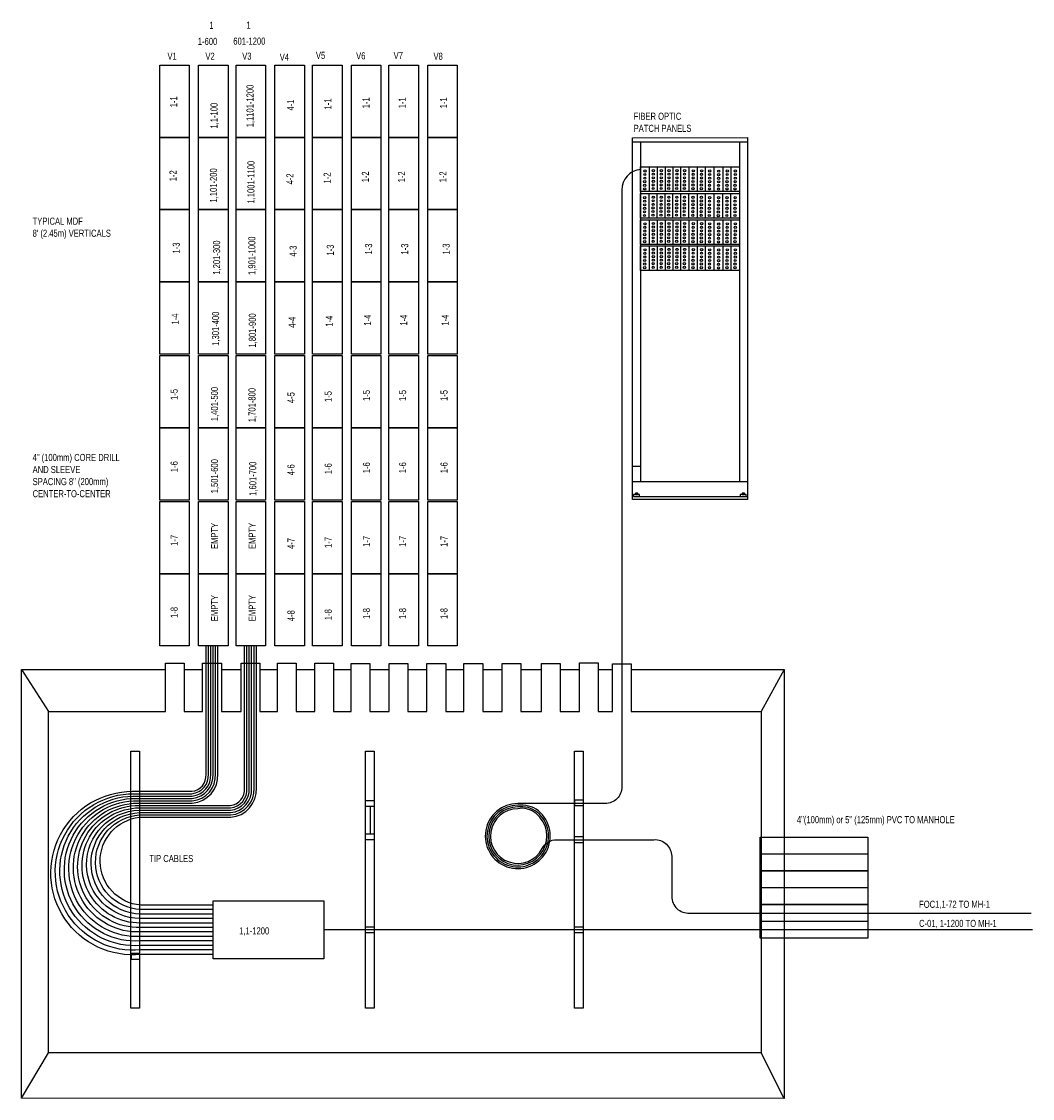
# Model space of a CAD drawing. Header units: inches. Extents: x 63 to 327, y -9 to 273.
import ezdxf

# ---------------------------------------------------------------- set-up
doc = ezdxf.new("R2010")
doc.units = ezdxf.units.IN
doc.header["$MEASUREMENT"] = 0
doc.styles.add('120', font='FSIMPLEX.SHX', dxfattribs={"width": 0.8, "height": 0.12})

msp = doc.modelspace()

# ---------------------------------------------------------------- linework, layer by layer
for p, q in [((222.84, 241.23), (252.74, 241.23)), ((224.95, 241.23), (224.95, 152.4)), ((250.79, 241.23), (250.79, 152.4)), ((227.2, 234.71), (227.2, 228.29)), ((229.28, 234.67), (229.28, 228.29)), ((231.36, 234.67), (231.36, 228.24)), ((233.36, 234.71), (233.36, 228.29)), ((235.44, 234.67), (235.44, 228.29)), ((237.57, 234.67), (237.57, 228.24)), ((239.79, 234.71), (239.79, 228.29)), ((241.87, 234.67), (241.87, 228.29)), ((244.14, 234.67), (244.14, 228.24)), ((246.45, 234.67), (246.45, 228.24)), ((248.53, 234.62), (248.53, 228.24)), ((227.15, 227.75), (227.15, 221.33)), ((229.23, 227.71), (229.23, 221.33)), ((231.32, 227.71), (231.32, 221.28)), ((233.31, 227.75), (233.31, 221.33)), ((235.39, 227.71), (235.39, 221.33)), ((237.52, 227.71), (237.52, 221.28)), ((239.74, 227.75), (239.74, 221.33)), ((241.83, 227.71), (241.83, 221.33)), ((244.09, 227.71), (244.09, 221.28)), ((246.4, 227.71), (246.4, 221.28)), ((248.49, 227.66), (248.49, 221.28)), ((227.2, 220.88), (227.2, 214.46)), ((229.28, 220.84), (229.28, 214.46)), ((231.36, 220.84), (231.36, 214.41)), ((233.36, 220.88), (233.36, 214.46)), ((235.44, 220.84), (235.44, 214.46)), ((237.57, 220.84), (237.57, 214.41)), ((239.79, 220.88), (239.79, 214.46)), ((241.87, 220.84), (241.87, 214.46)), ((244.14, 220.84), (244.14, 214.41)), ((246.45, 220.84), (246.45, 214.41)), ((248.53, 220.79), (248.53, 214.41)), ((227.2, 214.09), (227.2, 207.67)), ((233.36, 214.09), (233.36, 207.67)), ((239.79, 214.09), (239.79, 207.67)), ((229.28, 214.05), (229.28, 207.67)), ((231.36, 214.05), (231.36, 207.62)), ((235.44, 214.05), (235.44, 207.67)), ((237.57, 214.05), (237.57, 207.62)), ((241.87, 214.05), (241.87, 207.67)), ((244.14, 214.05), (244.14, 207.62)), ((246.45, 214.05), (246.45, 207.62)), ((248.53, 214), (248.53, 207.62)), ((224.95, 156.33), (222.84, 156.33)), ((222.86, 152.4), (252.9, 152.4)), ((223.17, 148.51), (252.9, 148.51)), ((63.12, 103.23), (70.17, 92.24)), ((105.64, 103.25), (110.43, 103.25)), ((115.37, 103.25), (120.5, 103.25)), ((125.44, 103.25), (130, 103.25)), ((134.94, 103.25), (139.78, 103.25)), ((144.72, 103.25), (149.28, 103.25)), ((154.22, 103.25), (159.2, 103.25)), ((164.14, 103.25), (169.08, 103.25)), ((174.02, 103.25), (178.77, 103.25)), ((183.7, 103.25), (188.74, 103.25)), ((193.67, 103.25), (199.02, 103.25)), ((203.95, 103.25), (208.98, 103.25)), ((213.92, 103.25), (217.61, 103.25)), ((262.54, 103.25), (256.52, 92.24)), ((154.27, 67.37), (154.27, 60.29)), ((327.43, 35.17), (142.12, 35.17)), ((63.14, -8.91), (70.18, 2.95)), ((262.55, -8.95), (256.48, 2.97))]:
    msp.add_line(p, q)
for points in [[(99.25, 261.32), (106.96, 261.32), (106.96, 242.42), (99.25, 242.42)], [(109.41, 261.32), (117.12, 261.32), (117.12, 242.42), (109.41, 242.42)], [(119.22, 261.32), (126.93, 261.32), (126.93, 242.42), (119.22, 242.42)], [(129.38, 261.32), (137.09, 261.32), (137.09, 242.42), (129.38, 242.42)], [(139.19, 261.32), (146.9, 261.32), (146.9, 242.42), (139.19, 242.42)], [(149.35, 261.32), (157.06, 261.32), (157.06, 242.42), (149.35, 242.42)], [(159.16, 261.32), (166.87, 261.32), (166.87, 242.42), (159.16, 242.42)], [(169.32, 261.32), (177.03, 261.32), (177.03, 242.42), (169.32, 242.42)], [(99.25, 242.42), (106.96, 242.42), (106.96, 223.52), (99.25, 223.52)], [(109.41, 242.42), (117.12, 242.42), (117.12, 223.52), (109.41, 223.52)], [(119.22, 242.42), (126.93, 242.42), (126.93, 223.52), (119.22, 223.52)], [(129.38, 242.42), (137.09, 242.42), (137.09, 223.52), (129.38, 223.52)], [(139.19, 242.42), (146.9, 242.42), (146.9, 223.52), (139.19, 223.52)], [(149.35, 242.42), (157.06, 242.42), (157.06, 223.52), (149.35, 223.52)], [(159.16, 242.42), (166.87, 242.42), (166.87, 223.52), (159.16, 223.52)], [(169.32, 242.42), (177.03, 242.42), (177.03, 223.52), (169.32, 223.52)], [(222.84, 242.32), (252.9, 242.34), (252.9, 147.68), (222.84, 147.7)], [(224.98, 234.67), (250.84, 234.67), (250.84, 228.24), (224.98, 228.24)], [(224.93, 227.71), (250.8, 227.71), (250.8, 221.28), (224.93, 221.28)], [(99.25, 223.52), (106.96, 223.52), (106.96, 204.61), (99.25, 204.61)], [(109.41, 223.52), (117.12, 223.52), (117.12, 204.61), (109.41, 204.61)], [(119.22, 223.52), (126.93, 223.52), (126.93, 204.61), (119.22, 204.61)], [(129.38, 223.52), (137.09, 223.52), (137.09, 204.61), (129.38, 204.61)], [(139.19, 223.52), (146.9, 223.52), (146.9, 204.61), (139.19, 204.61)], [(149.35, 223.52), (157.06, 223.52), (157.06, 204.61), (149.35, 204.61)], [(159.16, 223.52), (166.87, 223.52), (166.87, 204.61), (159.16, 204.61)], [(169.32, 223.52), (177.03, 223.52), (177.03, 204.61), (169.32, 204.61)], [(224.98, 220.84), (250.84, 220.84), (250.84, 214.41), (224.98, 214.41)], [(224.98, 214.05), (250.84, 214.05), (250.84, 207.62), (224.98, 207.62)], [(99.25, 204.61), (106.96, 204.61), (106.96, 185.71), (99.25, 185.71)], [(109.41, 204.61), (117.12, 204.61), (117.12, 185.71), (109.41, 185.71)], [(119.22, 204.61), (126.93, 204.61), (126.93, 185.71), (119.22, 185.71)], [(129.38, 204.61), (137.09, 204.61), (137.09, 185.71), (129.38, 185.71)], [(139.19, 204.61), (146.9, 204.61), (146.9, 185.71), (139.19, 185.71)], [(149.35, 204.61), (157.06, 204.61), (157.06, 185.71), (149.35, 185.71)], [(159.16, 204.61), (166.87, 204.61), (166.87, 185.71), (159.16, 185.71)], [(169.32, 204.61), (177.03, 204.61), (177.03, 185.71), (169.32, 185.71)], [(99.25, 185.36), (106.96, 185.36), (106.96, 166.46), (99.25, 166.46)], [(109.41, 185.36), (117.12, 185.36), (117.12, 166.46), (109.41, 166.46)], [(119.22, 185.36), (126.93, 185.36), (126.93, 166.46), (119.22, 166.46)], [(129.38, 185.36), (137.09, 185.36), (137.09, 166.46), (129.38, 166.46)], [(139.19, 185.36), (146.9, 185.36), (146.9, 166.46), (139.19, 166.46)], [(149.35, 185.36), (157.06, 185.36), (157.06, 166.46), (149.35, 166.46)], [(159.16, 185.36), (166.87, 185.36), (166.87, 166.46), (159.16, 166.46)], [(169.32, 185.36), (177.03, 185.36), (177.03, 166.46), (169.32, 166.46)], [(99.25, 166.46), (106.96, 166.46), (106.96, 147.56), (99.25, 147.56)], [(109.41, 166.46), (117.12, 166.46), (117.12, 147.56), (109.41, 147.56)], [(119.22, 166.46), (126.93, 166.46), (126.93, 147.56), (119.22, 147.56)], [(129.38, 166.46), (137.09, 166.46), (137.09, 147.56), (129.38, 147.56)], [(139.19, 166.46), (146.9, 166.46), (146.9, 147.56), (139.19, 147.56)], [(149.35, 166.46), (157.06, 166.46), (157.06, 147.56), (149.35, 147.56)], [(159.16, 166.46), (166.87, 166.46), (166.87, 147.56), (159.16, 147.56)], [(169.32, 166.46), (177.03, 166.46), (177.03, 147.56), (169.32, 147.56)], [(223.65, 149.05), (224.23, 149.05), (224.23, 149.37), (223.65, 149.37)], [(251.55, 149.05), (252.14, 149.05), (252.14, 149.37), (251.55, 149.37)], [(99.25, 147.21), (106.96, 147.21), (106.96, 128.3), (99.25, 128.3)], [(109.41, 147.21), (117.12, 147.21), (117.12, 128.3), (109.41, 128.3)], [(119.22, 147.21), (126.93, 147.21), (126.93, 128.3), (119.22, 128.3)], [(129.38, 147.21), (137.09, 147.21), (137.09, 128.3), (129.38, 128.3)], [(139.19, 147.21), (146.9, 147.21), (146.9, 128.3), (139.19, 128.3)], [(149.35, 147.21), (157.06, 147.21), (157.06, 128.3), (149.35, 128.3)], [(159.16, 147.21), (166.87, 147.21), (166.87, 128.3), (159.16, 128.3)], [(169.32, 147.21), (177.03, 147.21), (177.03, 128.3), (169.32, 128.3)], [(223.1, 148.51), (224.69, 148.51), (224.69, 149.05), (223.1, 149.05)], [(251.01, 148.51), (252.6, 148.51), (252.6, 149.05), (251.01, 149.05)], [(99.25, 128.3), (106.96, 128.3), (106.96, 109.4), (99.25, 109.4)], [(109.41, 128.3), (117.12, 128.3), (117.12, 109.4), (109.41, 109.4)], [(119.22, 128.3), (126.93, 128.3), (126.93, 109.4), (119.22, 109.4)], [(129.38, 128.3), (137.09, 128.3), (137.09, 109.4), (129.38, 109.4)], [(139.19, 128.3), (146.9, 128.3), (146.9, 109.4), (139.19, 109.4)], [(149.35, 128.3), (157.06, 128.3), (157.06, 109.4), (149.35, 109.4)], [(159.16, 128.3), (166.87, 128.3), (166.87, 109.4), (159.16, 109.4)], [(169.32, 128.3), (177.03, 128.3), (177.03, 109.4), (169.32, 109.4)], [(91.69, 81.84), (93.93, 81.84), (93.93, 14.7), (91.69, 14.7)], [(153.06, 81.84), (155.3, 81.84), (155.3, 14.7), (153.06, 14.7)], [(207.71, 81.84), (209.95, 81.84), (209.95, 14.7), (207.71, 14.7)], [(155.3, 67.37), (153.06, 67.37), (153.06, 68.99), (155.3, 68.99)], [(207.82, 69.18), (209.92, 69.18), (209.92, 67.56), (207.82, 67.56)], [(155.3, 58.68), (153.06, 58.68), (153.06, 60.29), (155.3, 60.29)], [(209.95, 57.92), (207.71, 57.92), (207.71, 59.54), (209.95, 59.54)], [(256.26, 59.38), (284.38, 59.38), (284.38, 54.96), (256.26, 54.96)], [(256.25, 55.01), (284.37, 55.01), (284.37, 50.6), (256.25, 50.6)], [(256.26, 50.55), (284.38, 50.55), (284.38, 46.14), (256.26, 46.14)], [(256.25, 46.19), (284.37, 46.19), (284.37, 41.77), (256.25, 41.77)], [(113.2, 42.78), (142.12, 42.78), (142.12, 27.56), (113.2, 27.56)], [(256.24, 41.75), (284.36, 41.75), (284.36, 37.33), (256.24, 37.33)], [(256.24, 37.38), (284.35, 37.38), (284.35, 32.96), (256.24, 32.96)], [(155.3, 34.36), (153.06, 34.36), (153.06, 35.98), (155.3, 35.98)], [(209.95, 34.36), (207.71, 34.36), (207.71, 35.98), (209.95, 35.98)], [(91.9, 29.04), (93.99, 29.04), (93.99, 27.42), (91.9, 27.42)]]:
    msp.add_lwpolyline(points, close=True)
for points in [[(225.01, 234.02, 0.399584), (220.08, 228.6), (220.08, 72.53, -0.414214), (215.72, 68.18), (192.86, 68.18, 5.779238), (198.24, 66.26, 0.198228), (192.86, 67.73, 5.779238), (197.96, 65.91, 0.201052), (192.86, 67.28, 5.779238), (197.67, 65.56, 0.229664), (192.86, 66.83, 1.777235), (199.2, 56.39, -0.279859), (203.07, 58.73), (228.46, 58.73, -0.43329), (233.1, 54.39), (233.1, 43.89, 0.43329), (237.74, 39.54), (327.13, 39.54)], [(113.2, 28.73), (94.34, 28.73, -1.052661), (92.14, 71.38), (107.62, 71.38, 0.40683), (111.36, 75.84), (111.36, 109.4)], [(113.2, 29.9), (94.31, 29.9, -1.048354), (92.45, 70.76), (107.65, 70.76, 0.407322), (111.97, 75.87), (111.97, 109.4)], [(113.2, 31.07), (94.28, 31.07, -1.02989), (92.25, 70.14), (107.68, 70.14, 0.407727), (112.59, 75.89), (112.59, 109.4)], [(113.2, 32.24), (94.25, 32.24, -1.039923), (93.13, 69.53), (107.71, 69.53, 0.408068), (113.21, 75.91), (113.21, 109.4)], [(113.2, 33.41), (94.22, 33.41, -1.039316), (93.61, 68.91), (107.74, 68.91, 0.40836), (113.82, 75.93), (113.82, 109.4)], [(113.2, 34.6), (94.19, 34.6, -1.020807), (93.51, 68.29), (107.76, 68.29, 0.408615), (114.44, 75.95), (114.44, 109.4)], [(113.2, 35.76), (94.18, 35.76, -1.020161), (93.93, 67.67), (117.7, 67.67, 0.40683), (121.43, 72.14), (121.43, 109.4)], [(113.2, 36.93), (94.18, 36.93, -1.002914), (93.93, 67.06), (117.73, 67.06, 0.407322), (122.05, 72.17), (122.05, 109.4)], [(113.2, 38.1), (94.19, 38.1, -0.983732), (93.93, 66.44), (117.76, 66.44, 0.407727), (122.66, 72.19), (122.66, 109.4)], [(113.2, 39.27), (94.2, 39.27, -0.962395), (93.93, 65.82), (117.78, 65.82, 0.408068), (123.28, 72.21), (123.28, 109.4)], [(113.2, 40.44), (94.23, 40.44, -0.93853), (93.93, 65.21), (117.81, 65.21, 0.40836), (123.9, 72.23), (123.9, 109.4)], [(113.2, 41.61), (94.28, 41.61, -0.908817), (93.93, 64.59), (117.83, 64.59, 0.408615), (124.51, 72.25), (124.51, 109.4)]]:
    msp.add_lwpolyline(points, format="xyb")
for points in [[(130, 92.24), (130, 104.87), (134.94, 104.87), (134.94, 92.24), (139.78, 92.24), (139.78, 104.87), (144.72, 104.87), (144.72, 92.24), (149.28, 92.24), (149.28, 104.78), (154.22, 104.78), (154.22, 92.24), (159.2, 92.24), (159.2, 104.78), (164.14, 104.78), (164.14, 92.24), (169.08, 92.24), (169.08, 104.78), (174.02, 104.78), (174.02, 92.24), (178.77, 92.24), (178.77, 104.78), (183.7, 104.78), (183.7, 92.24), (188.74, 92.24), (188.74, 104.85), (193.67, 104.85), (193.67, 92.24), (199.02, 92.24), (199.02, 104.85), (203.95, 104.85), (203.95, 92.24), (208.98, 92.24), (208.98, 104.98), (213.92, 104.98), (213.92, 92.24), (217.61, 92.24), (217.61, 104.72), (222.54, 104.72), (222.54, 92.24), (256.52, 92.24), (256.48, 2.97), (70.18, 2.97), (70.18, 92.24), (100.71, 92.24), (100.71, 104.89), (105.64, 104.89), (105.64, 92.24), (110.43, 92.24), (110.43, 104.87), (115.37, 104.87), (115.37, 92.24), (120.5, 92.24), (120.5, 104.87), (125.44, 104.87), (125.44, 92.24), (130.04, 92.24)], [(222.54, 103.25), (262.54, 103.25), (262.55, -8.95), (63.11, -8.9), (63.11, 103.25), (100.71, 103.25)]]:
    msp.add_lwpolyline(points)
for centre in [(226.11, 233.63), (228.33, 233.72), (230.41, 233.72), (232.41, 233.72), (234.49, 233.72), (236.48, 233.72), (238.75, 233.67), (240.92, 233.67), (243.05, 233.63), (245.41, 233.58), (247.63, 233.63), (249.76, 233.63), (226.06, 230.82), (226.08, 232.69), (226.08, 231.74), (228.28, 230.91), (228.3, 232.79), (228.3, 231.83), (230.37, 230.91), (230.38, 232.79), (230.38, 231.83), (232.36, 230.91), (232.38, 232.79), (232.38, 231.83), (234.44, 230.91), (234.46, 232.79), (234.46, 231.83), (236.44, 230.91), (236.45, 232.79), (236.45, 231.83), (238.7, 230.87), (238.72, 232.74), (238.72, 231.79), (240.88, 230.87), (240.89, 232.74), (240.89, 231.79), (243.01, 230.82), (243.02, 232.69), (243.02, 231.74), (245.36, 230.78), (245.38, 232.65), (245.38, 231.7), (247.58, 230.82), (247.6, 232.69), (247.6, 231.74), (249.71, 230.82), (249.73, 232.69), (249.73, 231.74), (226.04, 229.89), (226.04, 228.94), (228.26, 229.98), (228.26, 229.03), (230.34, 229.98), (230.34, 229.03), (232.33, 229.98), (232.33, 229.03), (234.42, 229.98), (234.42, 229.03), (236.41, 229.98), (236.41, 229.03), (238.67, 229.93), (238.67, 228.98), (240.85, 229.93), (240.85, 228.98), (242.98, 229.89), (242.98, 228.94), (245.33, 229.84), (245.33, 228.89), (247.55, 229.89), (247.55, 228.94), (249.68, 229.89), (249.68, 228.94), (226.04, 225.73), (226.06, 226.67), (228.26, 225.82), (228.28, 226.76), (230.34, 225.82), (230.37, 226.76), (232.33, 225.82), (232.36, 226.76), (234.42, 225.82), (234.44, 226.76), (236.41, 225.82), (236.44, 226.76), (238.67, 225.78), (238.7, 226.71), (240.85, 225.78), (240.88, 226.71), (242.98, 225.73), (243.01, 226.67), (245.33, 225.69), (245.36, 226.62), (247.55, 225.73), (247.58, 226.67), (249.68, 225.73), (249.71, 226.67), (225.99, 222.93), (226.02, 223.86), (226.04, 224.78), (228.21, 223.02), (228.24, 223.95), (228.26, 224.87), (230.29, 223.02), (230.32, 223.95), (230.34, 224.87), (232.29, 223.02), (232.31, 223.95), (232.33, 224.87), (234.37, 223.02), (234.4, 223.95), (234.42, 224.87), (236.36, 223.02), (236.39, 223.95), (236.41, 224.87), (238.63, 222.97), (238.66, 223.91), (238.67, 224.83), (240.8, 222.97), (240.83, 223.91), (240.85, 224.83), (242.93, 222.93), (242.96, 223.86), (242.98, 224.78), (245.29, 222.88), (245.32, 223.81), (245.33, 224.74), (247.51, 222.93), (247.54, 223.86), (247.55, 224.78), (249.64, 222.93), (249.66, 223.86), (249.68, 224.78), (225.99, 221.98), (226.11, 219.8), (228.21, 222.07), (228.33, 219.89), (230.29, 222.07), (230.41, 219.89), (232.29, 222.07), (232.41, 219.89), (234.37, 222.07), (234.49, 219.89), (236.36, 222.07), (236.48, 219.89), (238.63, 222.02), (238.75, 219.84), (240.8, 222.02), (240.92, 219.84), (242.93, 221.98), (243.05, 219.8), (245.29, 221.93), (245.41, 219.75), (247.51, 221.98), (247.63, 219.8), (249.64, 221.98), (249.76, 219.8), (226.06, 216.99), (226.08, 218.86), (226.08, 217.91), (228.28, 217.08), (228.3, 218.95), (228.3, 218), (230.37, 217.08), (230.38, 218.95), (230.38, 218), (232.36, 217.08), (232.38, 218.95), (232.38, 218), (234.44, 217.08), (234.46, 218.95), (234.46, 218), (236.44, 217.08), (236.45, 218.95), (236.45, 218), (238.7, 217.04), (238.72, 218.91), (238.72, 217.96), (240.88, 217.04), (240.89, 218.91), (240.89, 217.96), (243.01, 216.99), (243.02, 218.86), (243.02, 217.91), (245.36, 216.94), (245.38, 218.82), (245.38, 217.87), (247.58, 216.99), (247.6, 218.86), (247.6, 217.91), (249.71, 216.99), (249.73, 218.86), (249.73, 217.91), (226.04, 216.06), (226.04, 215.11), (228.26, 216.15), (228.26, 215.2), (230.34, 216.15), (230.34, 215.2), (232.33, 216.15), (232.33, 215.2), (234.42, 216.15), (234.42, 215.2), (236.41, 216.15), (236.41, 215.2), (238.67, 216.1), (238.67, 215.15), (240.85, 216.1), (240.85, 215.15), (242.98, 216.06), (242.98, 215.11), (245.33, 216.01), (245.33, 215.06), (247.55, 216.06), (247.55, 215.11), (249.68, 216.06), (249.68, 215.11), (226.08, 212.08), (226.08, 211.12), (226.11, 213.01), (228.3, 212.17), (228.3, 211.22), (228.33, 213.1), (230.38, 212.17), (230.38, 211.22), (230.41, 213.1), (232.38, 212.17), (232.38, 211.22), (232.41, 213.1), (234.46, 212.17), (234.46, 211.22), (234.49, 213.1), (236.45, 212.17), (236.45, 211.22), (236.48, 213.1), (238.72, 212.12), (238.72, 211.17), (238.75, 213.05), (240.89, 212.12), (240.89, 211.17), (240.92, 213.05), (243.02, 212.08), (243.02, 211.12), (243.05, 213.01), (245.38, 212.03), (245.38, 211.08), (245.41, 212.96), (247.6, 212.08), (247.6, 211.12), (247.63, 213.01), (249.73, 212.08), (249.73, 211.12), (249.76, 213.01), (226.04, 209.27), (226.04, 208.32), (226.06, 210.2), (228.26, 209.36), (228.26, 208.41), (228.28, 210.29), (230.34, 209.36), (230.34, 208.41), (230.37, 210.29), (232.33, 209.36), (232.33, 208.41), (232.36, 210.29), (234.42, 209.36), (234.42, 208.41), (234.44, 210.29), (236.41, 209.36), (236.41, 208.41), (236.44, 210.29), (238.67, 209.31), (238.67, 208.36), (238.7, 210.25), (240.85, 209.31), (240.85, 208.36), (240.88, 210.25), (242.98, 209.27), (242.98, 208.32), (243.01, 210.2), (245.33, 209.22), (245.33, 208.27), (245.36, 210.16), (247.55, 209.27), (247.55, 208.32), (247.58, 210.2), (249.68, 209.27), (249.68, 208.32), (249.71, 210.2)]:
    msp.add_circle(centre, 0.29)
msp.add_arc((192.86, 59.68), 8.5, 90, 50.7325)

# ---------------------------------------------------------------- texts
at = {"style": '120', "width": 0.8}
for s, height, p in [('1', 1.86, (112.2, 270.78)), ('1', 1.86, (121.9, 270.85)), ('1-600', 1.856, (109.21, 266.59)), ('601-1200', 1.856, (118.48, 266.66)), ('V5', 1.856, (140.08, 262.93)), ('V1', 1.856, (101.27, 262.73)), ('V2', 1.856, (111.19, 262.7)), ('V3', 1.856, (120.81, 262.73)), ('V4', 1.856, (130.62, 262.46)), ('V6', 1.856, (150.59, 262.82)), ('V7', 1.856, (160.4, 262.88)), ('V8', 1.856, (170.83, 262.7)), ('FIBER OPTIC', 1.8564, (223.15, 247.01)), ('PATCH PANELS', 1.8564, (223.15, 243.85)), ('TYPICAL MDF', 1.8564, (66.01, 219.57)), ("8' (2.45m) VERTICALS", 1.8564, (66.01, 216.41)), ('4" (100mm) CORE DRILL', 1.8564, (66.01, 157.77)), ('AND SLEEVE', 1.856, (66.01, 154.61)), ('SPACING 8" (200mm)', 1.8564, (66.01, 151.46)), ('CENTER-TO-CENTER', 1.8564, (66.01, 148.3)), ('4"(100mm) or 5" (125mm) PVC TO MANHOLE', 1.8564, (265.85, 63.04)), ('TIP CABLES', 1.856, (96.53, 52.87)), ('FOC1,1-72 TO MH-1', 1.8564, (297.79, 40.91)), ('C-01, 1-1200 TO MH-1', 1.8564, (297.79, 35.91)), ('1,1-1200', 1.856, (120.02, 33.95))]:
    msp.add_text(s, height=height, dxfattribs=at).set_placement(p)
for s, height, p in [(' 1,1101-1200', 1.8564, (123.78, 244.49)), ('1-1', 1.856, (103.81, 250.27)), ('1,1-100', 1.856, (114.37, 244.72)), ('4-1', 1.856, (134.37, 249.44)), ('1-1', 1.856, (144.1, 249.72)), ('1-1', 1.856, (154.1, 250)), ('1-1', 1.856, (163.54, 250)), ('1-1', 1.856, (174.38, 250)), ('1-2', 1.856, (103.65, 230.93)), ('1,101-200', 1.856, (114.21, 225.38)), (' 1,1001-1100', 1.8564, (124.02, 224.56)), ('4-2', 1.856, (134.21, 230.1)), ('1-2', 1.856, (143.94, 230.37)), ('1-2', 1.856, (153.94, 230.65)), ('1-2', 1.856, (163.39, 230.65)), ('1-2', 1.856, (174.22, 230.65)), ('1-3', 1.856, (104.49, 212.05)), ('1,201-300', 1.856, (115.04, 206.5)), (' 1,901-1000', 1.8564, (124.26, 205.88)), ('4-3', 1.856, (135.05, 211.22)), ('1-3', 1.856, (144.77, 211.5)), ('1-3', 1.856, (154.78, 211.78)), ('1-3', 1.856, (164.22, 211.78)), ('1-3', 1.856, (175.06, 211.78)), ('1-4', 1.856, (104.21, 193.46)), ('1,301-400', 1.856, (114.77, 187.9)), (' 1,801-900', 1.856, (124.38, 186.89)), ('4-4', 1.856, (134.77, 192.62)), ('1-4', 1.856, (144.49, 192.9)), ('1-4', 1.856, (154.5, 193.18)), ('1-4', 1.856, (163.94, 193.18)), ('1-4', 1.856, (174.78, 193.18)), ('1-5', 1.856, (103.93, 173.75)), ('1,401-500', 1.856, (114.49, 168.2)), (' 1,701-800', 1.856, (124.29, 167.38)), ('4-5', 1.856, (134.49, 172.91)), ('1-5', 1.856, (144.22, 173.19)), ('1-5', 1.856, (154.22, 173.47)), ('1-5', 1.856, (163.67, 173.47)), ('1-5', 1.856, (174.5, 173.47)), ('1-6', 1.856, (103.93, 154.87)), ('1,501-600', 1.856, (114.49, 149.32)), (' 1,601-700', 1.856, (124.49, 148.11)), ('4-6', 1.856, (134.49, 154.04)), ('1-6', 1.856, (144.22, 154.32)), ('1-6', 1.856, (154.22, 154.59)), ('1-6', 1.856, (163.67, 154.59)), ('1-6', 1.856, (174.5, 154.59)), ('EMPTY', 1.856, (114.52, 134.76)), ('EMPTY', 1.856, (124.33, 134.76)), ('1-7', 1.856, (103.93, 135.59)), ('1-7', 1.856, (154.22, 135.32)), ('1-7', 1.856, (163.67, 135.32)), ('1-7', 1.856, (174.5, 135.32)), ('4-7', 1.856, (134.49, 134.76)), ('1-7', 1.856, (144.22, 135.04)), ('EMPTY', 1.856, (114.52, 115.88)), ('EMPTY', 1.856, (124.33, 115.88)), ('1-8', 1.856, (103.93, 116.72)), ('4-8', 1.856, (134.49, 115.88)), ('1-8', 1.856, (144.22, 116.16)), ('1-8', 1.856, (154.22, 116.44)), ('1-8', 1.856, (163.67, 116.44)), ('1-8', 1.856, (174.5, 116.44))]:
    msp.add_text(s, height=height, rotation=90, dxfattribs=at).set_placement(p)

doc.saveas('drawing.dxf')
